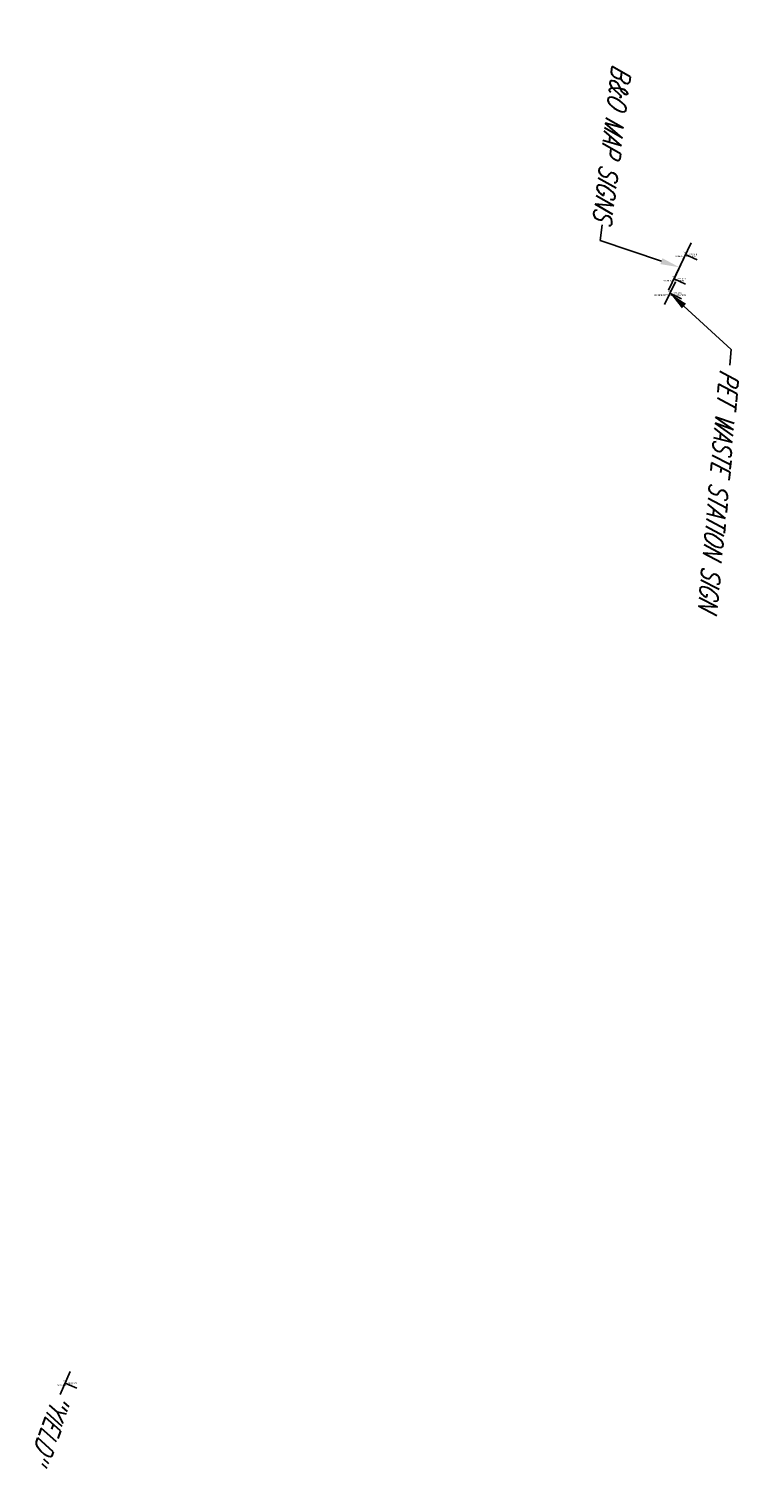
# Model space of a CAD drawing. Extents: x 0 to 213038, y 0 to 462006.
# Tile 89 of 106: x 172075 to 172164, y 446224 to 446408. Entities that reach past the tile are written whole.
import ezdxf
from ezdxf import colors
from ezdxf.entities.mleader import LeaderData, LeaderLine
from ezdxf.enums import TextEntityAlignment as Align
from ezdxf.math import Vec2, Vec3

# ---------------------------------------------------------------- set-up
doc = ezdxf.new("R2010")
doc.units = 0
doc.header["$LTSCALE"] = 20
doc.header["$MEASUREMENT"] = 0
doc.layers.get('0').update_dxf_attribs({"linetype": 'CONTINUOUS'})
for name, color, linetype in [('PNTDESC', 3, 'CONTINUOUS'), ('PNTELEV', 5, 'CONTINUOUS'), ('PNTNO', 7, 'CONTINUOUS'), ('PNTS_DTU-4-30-2025', 1, 'CONTINUOUS'), ('SN_X_BLOCKS', 94, 'CONTINUOUS'), ('SN_X_TEXT', 2, 'CONTINUOUS')]:
    doc.layers.add(name, color=color, linetype=linetype)
doc.styles.add('PTXT', font='TXT')
doc.styles.add('romans', font='romans.shx', dxfattribs={"width": 0.75, "oblique": 22.5})

# ---------------------------------------------------------------- blocks, each defined once
blk = doc.blocks.new('SRVPNO1')
at = {"layer": 'PNTDESC', "style": 'PTXT'}
blk.add_attdef('DESC2', text='', height=1, dxfattribs=at).set_placement((0, -1.75), align=Align.CENTER)
at = {"layer": 'PNTELEV', "style": 'PTXT'}
blk.add_attdef('ELEV2', (1.5, -0.5), '', height=1, dxfattribs=at)
at = {"layer": 'PNTNO', "style": 'PTXT'}
blk.add_attdef('PT#', text='', height=1, dxfattribs=at).set_placement((0, 0.75), align=Align.CENTER)
blk = doc.blocks.new('SGN1P')
for p, q in [((0, 0), (-0.08, 0)), ((0, 0.08), (0, -0.08))]:
    blk.add_line(p, q)

msp = doc.modelspace()

# ---------------------------------------------------------------- linework, layer by layer
at = {"layer": 'PNTS_DTU-4-30-2025'}
for p in [(172157.71, 446379.54, 1279.21), (172156.24, 446376.47, 1279.31), (172155.73, 446374.63, 1279.17), (172079.33, 446236.97, 1279.77)]:
    msp.add_point(p, dxfattribs=at)
at = {"layer": 'SN_X_BLOCKS', "flags": 128}
msp.add_lwpolyline([(172156.24, 446376.47), (172157.71, 446379.54)], dxfattribs=at)
msp.add_lwpolyline([(172156.24, 446376.47), (172157.71, 446379.54)], dxfattribs=at)

# ---------------------------------------------------------------- block references
at = {"layer": 'PNTS_DTU-4-30-2025', "xscale": 0.2, "yscale": 0.2, "zscale": 0.2}
for p, values in [((172157.71, 446379.54, 1279.21), {'PT#': 'V85', 'ELEV2': '1279.208', 'DESC2': 'SIGNPB ^ 2-B&O MAP'}), ((172156.24, 446376.47, 1279.31), {'PT#': 'V84', 'ELEV2': '1279.314', 'DESC2': 'SIGNPB ^ 1-B&O MAP'}), ((172155.73, 446374.63, 1279.17), {'PT#': 'V83', 'ELEV2': '1279.173', 'DESC2': 'SIGNPB-PETWAISTE STATION'}), ((172079.33, 446236.97, 1279.77), {'PT#': 'V86', 'ELEV2': '1279.768', 'DESC2': 'SIGNPB-YIELD'})]:
    msp.add_blockref('SRVPNO1', p, dxfattribs=at).add_auto_attribs(values)
at = {"layer": 'SN_X_BLOCKS', "xscale": 20, "yscale": 20, "zscale": 20}
for p, rotation in [((172157.71, 446379.54, 1279.21), 154.0278044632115), ((172156.24, 446376.47, 1279.31), 154.591483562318), ((172155.73, 446374.63, 1279.17), 154.2833733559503), ((172079.33, 446236.97, 1279.77), 156.2169321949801)]:
    msp.add_blockref('SGN1P', p, dxfattribs=dict(at, rotation=rotation))

# ---------------------------------------------------------------- texts
at = {"layer": 'SN_X_TEXT', "insert": (172080.25, 446235.2), "char_height": 2.4, "attachment_point": 1, "rotation": 250.4436, "style": 'romans'}
msp.add_mtext_dynamic_manual_height_columns('"YIELD"', width=10.503, gutter_width=12, heights=[0], dxfattribs=at)

# ---------------------------------------------------------------- leaders
at = {"layer": 'SN_X_TEXT'}
ml = msp.add_multileader_mtext('Standard', dxfattribs=at)
ml.set_content('B&O MAP SIGNS', color=256, style='romans')
ml.set_leader_properties(color=1, linetype='CONTINUOUS', lineweight=-1)
ml.build(insert=Vec2(0, 0))
ml.multileader.update_dxf_attribs({"text_right_attachment_type": 3, "dogleg_length": 0.1, "arrow_head_size": 2.4, "scale": 20})
ctx = ml.context
ctx.base_point, ctx.scale, ctx.char_height, ctx.arrow_head_size, ctx.landing_gap_size, ctx.plane_origin, ctx.plane_x_axis, ctx.plane_y_axis = Vec3(172150.14, 446407.27), 20, 2.4, 2.4, 0.6, Vec3(172140.68, 446374.19), Vec3(-0.123973, -0.992286), Vec3(0.992286, -0.123973)
ctx.right_attachment, ctx.text_align_type = 3, 2
notes = []
notes.append((ctx, [(0, (1, 1, 0), (172146.9, 446381.3), (0.123973, 0.992286), 2, [(0, [(172156.92, 446377.91)], 0, [])])]))
ctx.mtext.insert, ctx.mtext.text_direction, ctx.mtext.rotation, ctx.mtext.alignment, ctx.mtext.flow_direction = Vec3(172148.41, 446383.74), Vec3(-0.123973, -0.992286), 4.588097, 3, 5
ml = msp.add_multileader_mtext('Standard', dxfattribs=at)
ml.set_content('PET WASTE STATION SIGN', color=256, style='romans')
ml.set_leader_properties(color=1, linetype='CONTINUOUS', lineweight=-1)
ml.build(insert=Vec2(0, 0))
ml.multileader.update_dxf_attribs({"text_right_attachment_type": 3, "dogleg_length": 0.1, "arrow_head_size": 2.4, "scale": 20})
ctx = ml.context
ctx.base_point, ctx.scale, ctx.char_height, ctx.arrow_head_size, ctx.landing_gap_size, ctx.plane_origin, ctx.plane_x_axis, ctx.plane_y_axis = Vec3(172163.3, 446365.55, 1279.17), 20, 2.4, 2.4, 0.6, Vec3(172166.35, 446376.56, 1279.17), Vec3(-0.090439, -0.995902), Vec3(0.995902, -0.090439)
ctx.right_attachment = 3
notes.append((ctx, [(0, (1, 1, 0), (172163.48, 446367.54, 1279.17), (-0.090439, -0.995902), 2, [(0, [(172155.73, 446374.63, 1279.17)], 0, [])])]))
ctx.mtext.insert, ctx.mtext.text_direction, ctx.mtext.rotation, ctx.mtext.flow_direction = Vec3(172164.44, 446364.84, 1279.17), Vec3(-0.090439, -0.995902), 4.621826, 5
for ctx, leaders in notes:
    for number, flags, end, landing, length, lines in leaders:
        leader = LeaderData()
        leader.index, (leader.has_last_leader_line, leader.has_dogleg_vector, leader.attachment_direction) = number, flags
        leader.last_leader_point, leader.dogleg_vector, leader.dogleg_length = Vec3(end), Vec3(landing), length
        for number, points, colour, breaks in lines:
            line = LeaderLine()
            line.index, line.vertices, line.color, line.breaks = number, Vec3.list(points), colors.encode_raw_color(colour), breaks
            leader.lines.append(line)
        ctx.leaders.append(leader)

doc.saveas('drawing.dxf')
